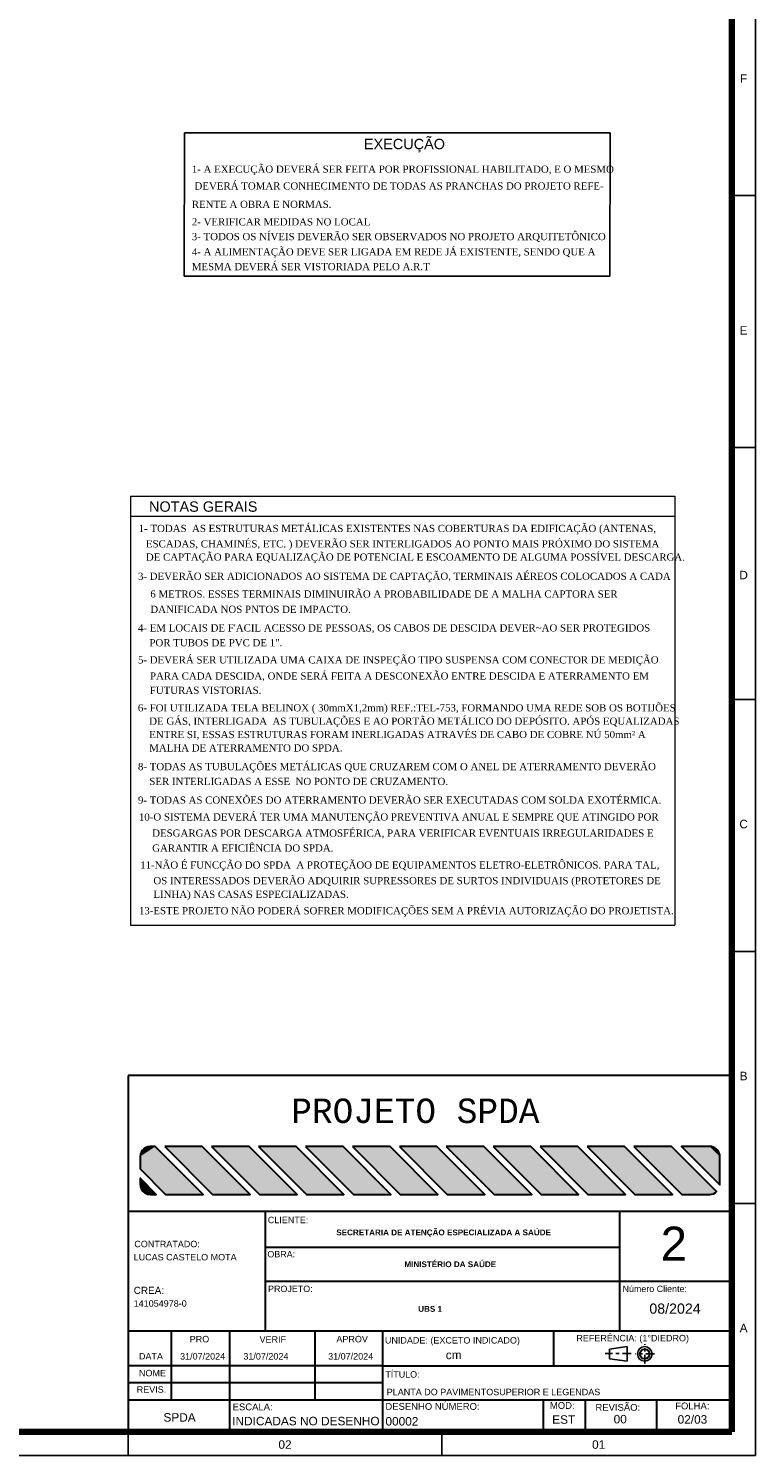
# Model space of a CAD drawing. Header units: millimetres. Extents: x 659 to 1031, y -73 to 11.
# Tile 82 of 141: x 884 to 905, y -73 to -31. Entities that reach past the tile are written whole.
import ezdxf
from ezdxf.enums import TextEntityAlignment as Align

# ---------------------------------------------------------------- set-up
doc = ezdxf.new("R2010")
doc.units = ezdxf.units.MM
doc.header["$MEASUREMENT"] = 0
doc.linetypes.add('CENTER', pattern=[5.08, 3.175, -0.635, 0.635, -0.635])
for name, color, linetype in [('1', 1, 'Continuous'), ('LEGENDA', 1, 'Continuous'), ('Prancha', 1, 'Continuous'), ('TEXT15', 1, 'Continuous')]:
    doc.layers.add(name, color=color, linetype=linetype)
for name, color, linetype, lineweight in [('2', 2, 'Continuous', 30), ('3', 1, 'Continuous', 0), ('54', 3, 'Continuous', 30), ('DI-Títulos', 3, 'Continuous', 9)]:
    doc.layers.add(name, color=color, linetype=linetype, lineweight=lineweight)
doc.styles.add('Arial', font='arial.ttf')
doc.styles.add('LED', font='times.ttf')
doc.styles.add('RITCHELLE', font='arial.ttf')
doc.styles.add('SWIS', font='swisse.ttf')
doc.styles.add('TQS_LUCIDA_CONSOLE', font='lucon.TTF')

# ---------------------------------------------------------------- blocks, each defined once
blk = doc.blocks.new('Folha A0')
at = {"layer": 'Prancha', "color": 1}
for p, q in [((0, 0), (0, 84.1)), ((0, 37.125), (-0.7, 37.125)), ((0, 22.275), (-0.7, 22.275)), ((0, 14.85), (-0.7, 14.85)), ((0, 7.425), (-0.7, 7.425)), ((-9.25, 0), (-9.25, 0.7))]:
    blk.add_line(p, q, dxfattribs=at)
at = {"layer": 'Prancha', "color": 4, "lineweight": 100}
for p, q in [((-0.7, 83.4), (-0.7, 0.7)), ((-0.7, 0.7), (-117.3, 0.7))]:
    blk.add_line(p, q, dxfattribs=at)
at = {"layer": 'Prancha', "color": 2}
for p, q in [((-0.7, 29.7), (0, 29.7)), ((-18.5, 0), (-18.5, 0.7))]:
    blk.add_line(p, q, dxfattribs=at)
at = {"layer": 'Prancha', "color": 1}
blk.add_lwpolyline([(-119.8, 0), (0, 0), (0, 84.1), (-119.8, 84.1)], close=True, dxfattribs=at)
at = {"layer": 'Prancha', "color": 1, "style": 'SWIS'}
for s, p in [('F', (-0.35, 40.378)), ('E', (-0.35, 32.953)), ('D', (-0.35, 25.744)), ('C', (-0.35, 18.407)), ('B', (-0.35, 10.982)), ('A', (-0.35, 3.557)), ('02', (-13.875, 0.121)), ('01', (-4.625, 0.121))]:
    blk.add_text(s, height=0.25, dxfattribs=at).set_placement(p, align=Align.BOTTOM_CENTER)

msp = doc.modelspace()

# ---------------------------------------------------------------- linework, layer by layer
at = {"layer": '1', "linetype": 'CENTER', "ltscale": 0.08}
for p, q in [((902.087, -70.763), (902.087, -70.192)), ((901.688, -70.47), (900.919, -70.47)), ((902.372, -70.478), (901.801, -70.478))]:
    msp.add_line(p, q, dxfattribs=at)
at = {"layer": '1'}
for p, q in [((901.046, -70.335), (901.565, -70.264)), ((901.046, -70.335), (901.046, -70.62)), ((901.046, -70.62), (901.565, -70.692)), ((901.565, -70.264), (901.565, -70.692))]:
    msp.add_line(p, q, dxfattribs=at)
msp.add_circle((902.087, -70.478), 0.214, dxfattribs=at)
at = {"layer": '2'}
msp.add_circle((902.087, -70.478), 0.143, dxfattribs=at)
at = {"layer": '54'}
for p, q in [((904.652, -62.27), (886.852, -62.27)), ((886.852, -62.27), (886.852, -72.77)), ((886.852, -66.27), (904.652, -66.27)), ((890.887, -66.27), (890.887, -69.802)), ((901.352, -69.831), (901.352, -66.27)), ((890.887, -67.331), (901.352, -67.331)), ((890.887, -68.331), (901.352, -68.331)), ((901.352, -68.331), (904.652, -68.331)), ((886.852, -69.802), (904.652, -69.802)), ((888.114, -69.802), (888.114, -71.831)), ((889.852, -72.77), (889.852, -69.802)), ((889.852, -69.831), (889.852, -69.802)), ((892.352, -69.802), (892.352, -71.831)), ((894.352, -69.802), (894.352, -72.789)), ((899.396, -69.802), (899.396, -70.831)), ((894.352, -70.831), (886.852, -70.831)), ((894.352, -70.831), (904.652, -70.831)), ((894.352, -71.331), (886.852, -71.331)), ((886.852, -71.831), (894.352, -71.831)), ((894.395, -71.831), (904.652, -71.831)), ((899.101, -72.77), (899.101, -71.831)), ((900.343, -72.77), (900.343, -71.831)), ((902.443, -72.77), (902.443, -71.831))]:
    msp.add_line(p, q, dxfattribs=at)
for points in [[(887.202, -64.665), (887.202, -65.025), (887.954, -65.777), (889.064, -65.777), (887.65, -64.365), (887.502, -64.365), (887.429, -64.374), (887.362, -64.4), (887.32, -64.427), (887.271, -64.474), (887.242, -64.517), (887.213, -64.587), (887.202, -64.665)], [(887.929, -64.365), (889.34, -65.777), (890.448, -65.777), (889.037, -64.365), (887.929, -64.365)], [(889.313, -64.365), (890.724, -65.777), (891.832, -65.777), (890.421, -64.365), (889.313, -64.365)], [(890.697, -64.365), (892.108, -65.777), (893.216, -65.777), (891.805, -64.365), (890.697, -64.365)], [(892.081, -64.365), (893.492, -65.777), (894.6, -65.777), (893.189, -64.365), (892.081, -64.365)], [(893.465, -64.365), (894.876, -65.777), (895.984, -65.777), (894.573, -64.365), (893.465, -64.365)], [(894.849, -64.365), (896.26, -65.777), (897.368, -65.777), (895.957, -64.365), (894.849, -64.365)], [(896.233, -64.365), (897.644, -65.777), (898.752, -65.777), (897.341, -64.365), (896.233, -64.365)], [(897.617, -64.365), (899.028, -65.777), (900.136, -65.777), (898.725, -64.365), (897.617, -64.365)], [(899.001, -64.365), (900.412, -65.777), (901.52, -65.777), (900.109, -64.365), (899.001, -64.365)], [(900.385, -64.365), (901.796, -65.777), (902.904, -65.777), (901.493, -64.365), (900.385, -64.365)], [(901.769, -64.365), (903.18, -65.777), (904.002, -65.777), (904.058, -65.771), (904.112, -65.756), (904.163, -65.73), (904.207, -65.696), (902.877, -64.365), (901.769, -64.365)], [(904.302, -64.665), (904.298, -64.613), (904.284, -64.563), (904.262, -64.515), (904.232, -64.473), (904.195, -64.436), (904.152, -64.406), (904.105, -64.383), (904.054, -64.37), (904.002, -64.365), (903.175, -64.365), (904.302, -65.492), (904.302, -65.477), (904.302, -64.665)], [(887.502, -65.777), (887.678, -65.777), (887.202, -65.301), (887.202, -65.477), (887.211, -65.549), (887.231, -65.605), (887.247, -65.635), (887.282, -65.681), (887.306, -65.704), (887.346, -65.733), (887.382, -65.752), (887.425, -65.767), (887.457, -65.773), (887.502, -65.777)]]:
    msp.add_lwpolyline(points, dxfattribs=at)
for points in [[(887.202, -64.665), (889.064, -65.777), (887.65, -64.365)], [(887.202, -64.665), (887.65, -64.365), (887.502, -64.365)], [(887.202, -64.665), (887.502, -64.365), (887.429, -64.374)], [(887.202, -64.665), (887.429, -64.374), (887.362, -64.4)], [(887.202, -64.665), (887.362, -64.4), (887.32, -64.427)], [(887.202, -64.665), (887.32, -64.427), (887.271, -64.474)], [(887.202, -64.665), (887.271, -64.474), (887.242, -64.517)], [(887.202, -64.665), (887.242, -64.517), (887.213, -64.587)], [(887.202, -64.665), (887.213, -64.587), (887.202, -64.665)], [(887.202, -64.665), (887.202, -65.025), (887.954, -65.777)], [(887.202, -64.665), (887.954, -65.777), (889.064, -65.777)], [(887.929, -64.365), (889.34, -65.777), (890.448, -65.777)], [(887.929, -64.365), (890.448, -65.777), (889.037, -64.365)], [(887.929, -64.365), (889.037, -64.365), (887.929, -64.365)], [(889.313, -64.365), (890.724, -65.777), (891.832, -65.777)], [(889.313, -64.365), (891.832, -65.777), (890.421, -64.365)], [(889.313, -64.365), (890.421, -64.365), (889.313, -64.365)], [(890.697, -64.365), (892.108, -65.777), (893.216, -65.777)], [(890.697, -64.365), (893.216, -65.777), (891.805, -64.365)], [(890.697, -64.365), (891.805, -64.365), (890.697, -64.365)], [(892.081, -64.365), (893.492, -65.777), (894.6, -65.777)], [(892.081, -64.365), (894.6, -65.777), (893.189, -64.365)], [(892.081, -64.365), (893.189, -64.365), (892.081, -64.365)], [(893.465, -64.365), (894.876, -65.777), (895.984, -65.777)], [(893.465, -64.365), (895.984, -65.777), (894.573, -64.365)], [(893.465, -64.365), (894.573, -64.365), (893.465, -64.365)], [(894.849, -64.365), (896.26, -65.777), (897.368, -65.777)], [(894.849, -64.365), (897.368, -65.777), (895.957, -64.365)], [(894.849, -64.365), (895.957, -64.365), (894.849, -64.365)], [(896.233, -64.365), (897.644, -65.777), (898.752, -65.777)], [(896.233, -64.365), (898.752, -65.777), (897.341, -64.365)], [(896.233, -64.365), (897.341, -64.365), (896.233, -64.365)], [(897.617, -64.365), (899.028, -65.777), (900.136, -65.777)], [(897.617, -64.365), (900.136, -65.777), (898.725, -64.365)], [(897.617, -64.365), (898.725, -64.365), (897.617, -64.365)], [(899.001, -64.365), (900.412, -65.777), (901.52, -65.777)], [(899.001, -64.365), (901.52, -65.777), (900.109, -64.365)], [(899.001, -64.365), (900.109, -64.365), (899.001, -64.365)], [(900.385, -64.365), (901.796, -65.777), (902.904, -65.777)], [(900.385, -64.365), (902.904, -65.777), (901.493, -64.365)], [(900.385, -64.365), (901.493, -64.365), (900.385, -64.365)], [(901.769, -64.365), (903.18, -65.777), (904.002, -65.777)], [(901.769, -64.365), (904.002, -65.777), (904.058, -65.771)], [(901.769, -64.365), (904.058, -65.771), (904.112, -65.756)], [(901.769, -64.365), (904.112, -65.756), (904.163, -65.73)], [(901.769, -64.365), (904.163, -65.73), (904.207, -65.696)], [(901.769, -64.365), (904.207, -65.696), (902.877, -64.365)], [(901.769, -64.365), (902.877, -64.365), (901.769, -64.365)], [(904.302, -64.665), (904.002, -64.365), (903.175, -64.365)], [(904.302, -64.665), (903.175, -64.365), (904.302, -65.492)], [(904.302, -64.665), (904.054, -64.37), (904.002, -64.365)], [(904.302, -64.665), (904.105, -64.383), (904.054, -64.37)], [(904.302, -64.665), (904.152, -64.406), (904.105, -64.383)], [(904.302, -64.665), (904.195, -64.436), (904.152, -64.406)], [(904.302, -64.665), (904.232, -64.473), (904.195, -64.436)], [(904.302, -64.665), (904.262, -64.515), (904.232, -64.473)], [(904.302, -64.665), (904.284, -64.563), (904.262, -64.515)], [(904.302, -64.665), (904.298, -64.613), (904.284, -64.563)], [(904.302, -64.665), (904.302, -65.492), (904.302, -65.477)], [(904.302, -64.665), (904.302, -65.477), (904.302, -64.665)], [(887.502, -65.777), (887.678, -65.777), (887.202, -65.301)], [(887.502, -65.777), (887.202, -65.301), (887.202, -65.477)], [(887.502, -65.777), (887.202, -65.477), (887.211, -65.549)], [(887.502, -65.777), (887.211, -65.549), (887.231, -65.605)], [(887.502, -65.777), (887.231, -65.605), (887.247, -65.635)], [(887.502, -65.777), (887.247, -65.635), (887.282, -65.681)], [(887.502, -65.777), (887.282, -65.681), (887.306, -65.704)], [(887.502, -65.777), (887.306, -65.704), (887.346, -65.733)], [(887.502, -65.777), (887.346, -65.733), (887.382, -65.752)], [(887.502, -65.777), (887.382, -65.752), (887.425, -65.767)], [(887.502, -65.777), (887.425, -65.767), (887.457, -65.773)], [(887.502, -65.777), (887.457, -65.773), (887.502, -65.777)]]:
    msp.add_solid(points, dxfattribs=at)
at = {"layer": 'LEGENDA', "lineweight": 20}
for p, q in [((886.916, -45.196), (902.969, -45.196)), ((886.916, -45.196), (886.916, -57.844)), ((902.969, -45.196), (902.969, -57.844)), ((886.916, -45.792), (902.969, -45.792)), ((886.916, -57.844), (902.969, -57.844))]:
    msp.add_line(p, q, dxfattribs=at)
at = {"layer": 'TEXT15'}
msp.add_lwpolyline([(888.506, -38.719), (901.054, -38.719), (901.062, -34.495), (888.514, -34.495)], close=True, dxfattribs=at)

# ---------------------------------------------------------------- block references
at = {"layer": 'Prancha'}
msp.add_blockref('Folha A0', (905.352, -73.47), dxfattribs=at)

# ---------------------------------------------------------------- texts
at = {"layer": '1', "style": 'RITCHELLE'}
for s, height, p in [('CLIENTE:', 0.19, (890.969, -66.626)), ('2', 1, (902.556, -67.727)), ('CONTRATADO:', 0.19, (887.032, -67.334)), ('OBRA:', 0.1883, (890.956, -67.633)), ('CREA:', 0.2103, (887.013, -68.71)), ('PROJETO:', 0.1883, (890.977, -68.654)), ('Número Cliente:', 0.18826, (901.431, -68.655)), ('PRO', 0.19, (888.666, -70.136)), ('VERIF', 0.19, (890.725, -70.147)), ('APROV', 0.19, (892.992, -70.136)), ('UNIDADE: (EXCETO INDICADO)', 0.19, (894.423, -70.172)), ('REFERÊNCIA: (1°DIEDRO)', 0.19, (900.07, -70.107)), ('DATA', 0.19, (887.169, -70.642)), ('31/07/2024', 0.19, (888.382, -70.644)), ('31/07/2024', 0.19, (890.248, -70.644)), ('31/07/2024', 0.19, (892.748, -70.644)), ('NOME', 0.19, (887.169, -71.137)), ('REVIS.', 0.19, (887.103, -71.622)), ('DESENHO NÚMERO:', 0.2, (894.437, -72.125)), ('MOD:', 0.2, (899.289, -72.097)), ('REVISÃO:', 0.2, (900.632, -72.153)), ('ESCALA: ', 0.2, (889.932, -72.139)), ('FOLHA:', 0.2, (902.985, -72.111))]:
    msp.add_text(s, height=height, dxfattribs=at).set_placement(p)
at = {"layer": '2', "style": 'RITCHELLE'}
for s, height, p in [('LUCAS CASTELO MOTA', 0.19, (887.012, -67.722)), ('141054978-0', 0.19, (887.013, -69.086)), ('cm', 0.25, (896.218, -70.632))]:
    msp.add_text(s, height=height, dxfattribs=at).set_placement(p)
at = {"layer": '2', "char_height": 0.171, "attachment_point": 1, "style": 'RITCHELLE'}
for s, insert in [('\\A1;{\\pql;\\fArial|b1|i0|c0|p0;\\W1.000000;SECRETARIA DE ATENÇÃO ESPECIALIZADA A SAÚDE}', (892.989, -66.813)), ('\\A1;{\\pql;\\fArial|b1|i0|c0|p0;\\W1.000000;MINISTÉRIO DA SAÚDE }', (894.996, -67.75)), ('\\A1;\\pxql;{\\fArial|b1|i0|c0|p34;UBS 1}', (895.404, -69.066))]:
    msp.add_mtext(s, dxfattribs=dict(at, insert=insert))
at = {"layer": '3', "linetype": 'Continuous', "style": 'TQS_LUCIDA_CONSOLE'}
msp.add_text('PROJETO SPDA', height=0.72, dxfattribs=at).set_placement((891.661, -63.673))
at = {"layer": '3', "style": 'RITCHELLE'}
for s, height, p in [('08/2024', 0.3, (902.221, -69.293)), ('SPDA', 0.25, (887.891, -72.474)), ('EST', 0.25, (899.356, -72.536)), ('00', 0.25, (901.169, -72.525)), ('02/03', 0.25, (903.056, -72.533)), ('INDICADAS NO DESENHO', 0.25, (889.92, -72.582)), ('00002', 0.25, (894.439, -72.589))]:
    msp.add_text(s, height=height, dxfattribs=at).set_placement(p)
at = {"layer": '54', "style": 'RITCHELLE'}
for s, height, p in [('TÍTULO:', 0.1883, (894.437, -71.176)), ('PLANTA DO PAVIMENTOSUPERIOR E LEGENDAS', 0.19, (894.477, -71.695))]:
    msp.add_text(s, height=height, dxfattribs=at).set_placement(p)
at = {"layer": 'DI-Títulos', "style": 'Arial'}
msp.add_text('EXECUÇÃO', height=0.305, dxfattribs=at).set_placement((894.999, -35.067), align=Align.BOTTOM_CENTER)
msp.add_text('NOTAS GERAIS', height=0.30499, dxfattribs=at).set_placement((887.466, -45.66))
at = {"layer": 'LEGENDA', "lineweight": 100, "style": 'LED'}
for s, p in [('1- A EXECUÇÃO DEVERÁ SER FEITA POR PROFISSIONAL HABILITADO, E O MESMO  ', (888.728, -35.671)), (' DEVERÁ TOMAR CONHECIMENTO DE TODAS AS PRANCHAS DO PROJETO REFE- ', (888.728, -36.165)), ('RENTE A OBRA E NORMAS.', (888.728, -36.706)), ('3- TODOS OS NÍVEIS DEVERÃO SER OBSERVADOS NO PROJETO ARQUITETÔNICO', (888.728, -37.657)), ('2- VERIFICAR MEDIDAS NO LOCAL', (888.728, -37.223)), ('4- A ALIMENTAÇÃO DEVE SER LIGADA EM REDE JÁ EXISTENTE, SENDO QUE A ', (888.728, -38.106)), ('MESMA DEVERÁ SER VISTORIADA PELO A.R.T ', (888.728, -38.542))]:
    msp.add_text(s, height=0.21192, dxfattribs=at).set_placement(p)
at = {"layer": 'LEGENDA', "lineweight": 100, "char_height": 0.21192, "attachment_point": 7, "line_spacing_factor": 0.798, "style": 'LED'}
for s, insert, width in [('1- TODAS  AS ESTRUTURAS METÁLICAS EXISTENTES NAS COBERTURAS DA EDIFICAÇÃO (ANTENAS, ', (887.16, -46.326), 36.21189), ('ESCADAS, CHAMINÉS, ETC. ) DEVERÃO SER INTERLIGADOS AO PONTO MAIS PRÓXIMO DO SISTEMA ', (887.373, -46.78), 35.12195), ('DE CAPTAÇÃO PARA EQUALIZAÇÃO DE POTENCIAL E ESCOAMENTO DE ALGUMA POSSÍVEL DESCARGA.', (887.373, -47.17), 18.83506), ('3- DEVERÃO SER ADICIONADOS AO SISTEMA DE CAPTAÇÃO, TERMINAIS AÉREOS COLOCADOS A CADA ', (887.14, -47.736), 35.72957), ('6 METROS. ESSES TERMINAIS DIMINUIRÃO A PROBABILIDADE DE A MALHA CAPTORA SER ', (887.504, -48.195), 32.71829), ('DANIFICADA NOS PNTOS DE IMPACTO.', (887.504, -48.646), 32.71829), ("4- EM LOCAIS DE F'ACIL ACESSO DE PESSOAS, OS CABOS DE DESCIDA DEVER~AO SER PROTEGIDOS ", (887.139, -49.239), 35.35488), ('POR TUBOS DE PVC DE 1".', (887.478, -49.63), 35.35488), ('5- DEVERÁ SER UTILIZADA UMA CAIXA DE INSPEÇÃO TIPO SUSPENSA COM CONECTOR DE MEDIÇÃO ', (887.14, -50.2), 35.41829), ('PARA CADA DESCIDA, ONDE SERÁ FEITA A DESCONEXÃO ENTRE DESCIDA E ATERRAMENTO EM ', (887.494, -50.656), 33.0122), ('FUTURAS VISTORIAS.', (887.489, -51.032), 33.0122), ('6- FOI UTILIZADA TELA BELINOX ( 30mmX1,2mm) REF.:TEL-753, FORMANDO UMA REDE SOB OS BOTIJÕES ', (887.137, -51.613), 36.40762), ('DE GÁS, INTERLIGADA  AS TUBULAÇÕES E AO PORTÃO METÁLICO DO DEPÓSITO. APÓS EQUALIZADAS ', (887.471, -52.006), 37.03079), ('ENTRE SI, ESSAS ESTRUTURAS FORAM INERLIGADAS ATRAVÉS DE CABO DE COBRE NÚ 50mm² A ', (887.472, -52.38), 22.74634), ('MALHA DE ATERRAMENTO DO SPDA.', (887.472, -52.73), 22.74634), ('\\pxt16;8- TODAS AS TUBULAÇÕES METÁLICAS QUE CRUZAREM COM O ANEL DE ATERRAMENTO DEVERÃO ', (887.139, -53.345), 35.79207), ('SER INTERLIGADAS A ESSE  NO PONTO DE CRUZAMENTO.', (887.475, -53.717), 11.4565), ('9- TODAS AS CONEXÕES DO ATERRAMENTO DEVERÃO SER EXECUTADAS COM SOLDA EXOTÉRMICA.', (887.139, -54.268), 28.64878), ('10-O SISTEMA DEVERÁ TER UMA MANUTENÇÃO PREVENTIVA ANUAL E SEMPRE QUE ATINGIDO POR ', (887.167, -54.828), 36.0253), ('DESGARGAS POR DESCARGA ATMOSFÉRICA, PARA VERIFICAR EVENTUAIS IRREGULARIDADES E ', (887.559, -55.285), 28.5686), ('GARANTIR A EFICIÊNCIA DO SPDA.', (887.559, -55.682), 28.5686), ('11-NÃO É FUNCÇÃO DO SPDA  A PROTEÇÃOO DE EQUIPAMENTOS ELETRO-ELETRÔNICOS. PARA TAL, ', (887.205, -56.244), 36.98659), ('OS INTERESSADOS DEVERÃO ADQUIRIR SUPRESSORES DE SURTOS INDIVIDUAIS (PROTETORES DE ', (887.594, -56.706), 30.06372), ('LINHA) NAS CASAS ESPECIALIZADAS. ', (887.594, -57.107), 30.06372), ('13-ESTE PROJETO NÃO PODERÁ SOFRER MODIFICAÇÕES SEM A PRÉVIA AUTORIZAÇÃO DO PROJETISTA.', (887.167, -57.591), 29.70274)]:
    msp.add_mtext(s, dxfattribs=dict(at, insert=insert, width=width))

doc.saveas('drawing.dxf')
